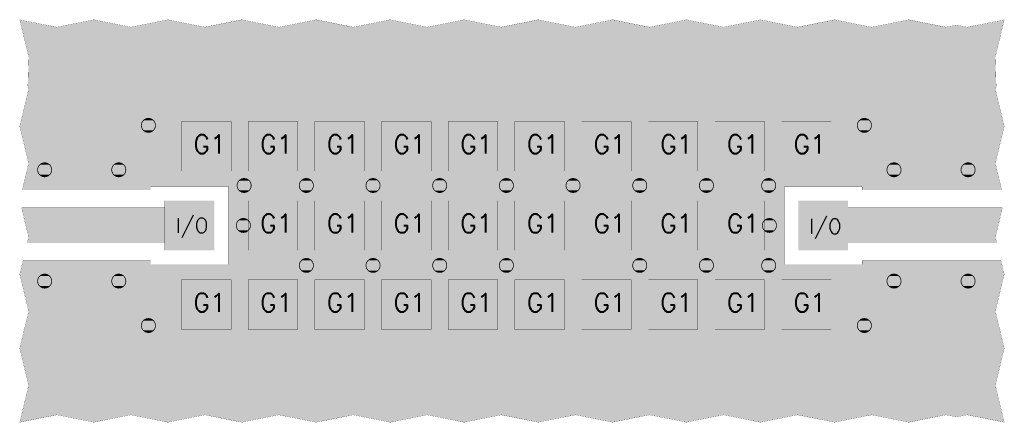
# Model space of a CAD drawing. Header units: millimetres. Extents: x -0.115 to 0.55, y -0.133 to 0.139.
import ezdxf

# ---------------------------------------------------------------- set-up
doc = ezdxf.new("R2010")
doc.units = ezdxf.units.MM
doc.layers.get('0').update_dxf_attribs({"linetype": 'CONTINUOUS', "lineweight": 0})
for name, color, linetype, lineweight in [('MECHANICAL', 40, 'CONTINUOUS', 0), ('PCB_DRL', 90, 'CONTINUOUS', 0), ('PCB_PAD_MASTER', 170, 'CONTINUOUS', 0), ('PCB_TOP', 10, 'CONTINUOUS', 0)]:
    doc.layers.add(name, color=color, linetype=linetype, lineweight=lineweight)
doc.styles.add('SIMPLE', font='Simple')

# ---------------------------------------------------------------- blocks, each defined once
blk = doc.blocks.new('CUSTOM_4')
blk.add_solid([(-0.01675, -0.01675), (-0.01675, 0.01675), (0.01675, -0.01675), (0.01675, 0.01675)])
blk = doc.blocks.new('CUSTOM_1')
for points in [[(-0.005, 0), (-0.00472, 0.00165), (0.005, 0), (0.00466, 0.00165)], [(-0.00472, 0.00165), (-0.00454, 0.00195), (0.00466, 0.00165), (0.0046, 0.00195)], [(-0.00454, 0.00195), (-0.0037, 0.00336), (0.0046, 0.00195), (0.00364, 0.00336)], [(-0.0037, 0.00336), (-0.00339, 0.00359), (0.00364, 0.00336), (0.00348, 0.00359)], [(-0.00339, 0.00359), (-0.0021, 0.00454), (0.00348, 0.00359), (0.002, 0.00454)], [(-0.0021, 0.00454), (-0.00157, 0.00466), (0.002, 0.00454), (0.0018, 0.00466)], [(-0.00157, 0.00466), (-0.00016, 0.005), (0.0018, 0.00466), (-0.00016, 0.005)], [(-0.00466, -0.00165), (-0.005, 0), (0.00472, -0.00165), (0.005, 0)], [(-0.0046, -0.00195), (-0.00466, -0.00165), (0.00454, -0.00195), (0.00472, -0.00165)], [(-0.00364, -0.00336), (-0.0046, -0.00195), (0.0037, -0.00336), (0.00454, -0.00195)], [(-0.00348, -0.00359), (-0.00364, -0.00336), (0.00339, -0.00359), (0.0037, -0.00336)], [(-0.002, -0.00454), (-0.00348, -0.00359), (0.0021, -0.00454), (0.00339, -0.00359)], [(-0.0018, -0.00466), (-0.002, -0.00454), (0.00157, -0.00466), (0.0021, -0.00454)], [(0.00016, -0.005), (-0.0018, -0.00466), (0.00016, -0.005), (0.00157, -0.00466)]]:
    blk.add_solid(points)
blk = doc.blocks.new('CUSTOM_2')
for points in [[(-0.005, 0), (-0.00472, 0.00165), (0.005, 0), (0.00466, 0.00165)], [(-0.00472, 0.00165), (-0.00454, 0.00195), (0.00466, 0.00165), (0.0046, 0.00195)], [(-0.00454, 0.00195), (-0.0037, 0.00336), (0.0046, 0.00195), (0.00364, 0.00336)], [(-0.0037, 0.00336), (-0.00339, 0.00359), (0.00364, 0.00336), (0.00348, 0.00359)], [(-0.00339, 0.00359), (-0.0021, 0.00454), (0.00348, 0.00359), (0.002, 0.00454)], [(-0.0021, 0.00454), (-0.00157, 0.00466), (0.002, 0.00454), (0.0018, 0.00466)], [(-0.00157, 0.00466), (-0.00016, 0.005), (0.0018, 0.00466), (-0.00016, 0.005)], [(-0.00466, -0.00165), (-0.005, 0), (0.00472, -0.00165), (0.005, 0)], [(-0.0046, -0.00195), (-0.00466, -0.00165), (0.00454, -0.00195), (0.00472, -0.00165)], [(-0.00364, -0.00336), (-0.0046, -0.00195), (0.0037, -0.00336), (0.00454, -0.00195)], [(-0.00348, -0.00359), (-0.00364, -0.00336), (0.00339, -0.00359), (0.0037, -0.00336)], [(-0.002, -0.00454), (-0.00348, -0.00359), (0.0021, -0.00454), (0.00339, -0.00359)], [(-0.0018, -0.00466), (-0.002, -0.00454), (0.00157, -0.00466), (0.0021, -0.00454)], [(0.00016, -0.005), (-0.0018, -0.00466), (0.00016, -0.005), (0.00157, -0.00466)]]:
    blk.add_solid(points)
blk = doc.blocks.new('CUSTOM_3')
for points in [[(-0.00496, 0), (-0.00463, 0.00176), (0.00496, 0), (0.0046, 0.00176)], [(-0.00463, 0.00176), (-0.00452, 0.00194), (0.0046, 0.00176), (0.00456, 0.00194)], [(-0.00452, 0.00194), (-0.00357, 0.00344), (0.00456, 0.00194), (0.00353, 0.00344)], [(-0.00357, 0.00344), (-0.00338, 0.00357), (0.00353, 0.00344), (0.00344, 0.00357)], [(-0.00338, 0.00357), (-0.00194, 0.00456), (0.00344, 0.00357), (0.00188, 0.00456)], [(-0.00194, 0.00456), (-0.00159, 0.00463), (0.00188, 0.00456), (0.00176, 0.00463)], [(-0.00159, 0.00463), (0, 0.00496), (0.00176, 0.00463), (0, 0.00496)], [(-0.0046, -0.00176), (-0.00496, 0), (0.00463, -0.00176), (0.00496, 0)], [(-0.00456, -0.00194), (-0.0046, -0.00176), (0.00452, -0.00194), (0.00463, -0.00176)], [(-0.00353, -0.00344), (-0.00456, -0.00194), (0.00357, -0.00344), (0.00452, -0.00194)], [(-0.00344, -0.00357), (-0.00353, -0.00344), (0.00338, -0.00357), (0.00357, -0.00344)], [(-0.00188, -0.00456), (-0.00344, -0.00357), (0.00194, -0.00456), (0.00338, -0.00357)], [(-0.00176, -0.00463), (-0.00188, -0.00456), (0.00159, -0.00463), (0.00194, -0.00456)], [(0, -0.00496), (-0.00176, -0.00463), (0, -0.00496), (0.00159, -0.00463)]]:
    blk.add_solid(points)
blk = doc.blocks.new('DONUT_5')
at = {"lineweight": 211, "const_width": 0.0005}
blk.add_lwpolyline([(-0.00475, 0), (-0.00475, 0, 1), (0.00475, 0, 1), (-0.00475, 0)], format="xyb", dxfattribs=at)
blk = doc.blocks.new('CUSTOM_6')
for points in [[(-0.00005, 0), (0, 0.00005), (0.00005, 0), (0, 0.00005)], [(0, -0.00005), (-0.00005, 0), (0, -0.00005), (0.00005, 0)]]:
    blk.add_solid(points)

msp = doc.modelspace()

# ---------------------------------------------------------------- linework, layer by layer
at = {"layer": 'MECHANICAL', "lineweight": 50, "const_width": 0.0001}
for points in [[(-0.08967, 0.13397), (-0.11459, 0.13894)], [(-0.11459, 0.13894), (-0.10861, 0.11402)], [(-0.06467, 0.13897), (-0.08967, 0.13397)], [(-0.03967, 0.13397), (-0.06467, 0.13897)], [(-0.01467, 0.13897), (-0.03967, 0.13397)], [(0.01034, 0.13397), (-0.01467, 0.13897)], [(0.03533, 0.13897), (0.01034, 0.13397)], [(0.06033, 0.13397), (0.03533, 0.13897)], [(0.08533, 0.13897), (0.06033, 0.13397)], [(0.11033, 0.13397), (0.08533, 0.13897)], [(0.13533, 0.13897), (0.11033, 0.13397)], [(0.16033, 0.13397), (0.13533, 0.13897)], [(0.18533, 0.13897), (0.16033, 0.13397)], [(0.21033, 0.13397), (0.18533, 0.13897)], [(0.23533, 0.13897), (0.21033, 0.13397)], [(0.26033, 0.13397), (0.23533, 0.13897)], [(0.28533, 0.13897), (0.26033, 0.13397)], [(0.31035, 0.13397), (0.28533, 0.13897)], [(0.33534, 0.13897), (0.31035, 0.13397)], [(0.36033, 0.13397), (0.33534, 0.13897)], [(0.38534, 0.13897), (0.36033, 0.13397)], [(0.41033, 0.13397), (0.38534, 0.13897)], [(0.43533, 0.13897), (0.41033, 0.13397)], [(0.46033, 0.13397), (0.43533, 0.13897)], [(0.48533, 0.13897), (0.46033, 0.13397)], [(0.51033, 0.13397), (0.48533, 0.13897)], [(0.51759, 0.13542), (0.51033, 0.13397)], [(0.52485, 0.13397), (0.51759, 0.13542)], [(0.54978, 0.13894), (0.52485, 0.13397)], [(0.5438, 0.11403), (0.54978, 0.13894)], [(-0.10861, 0.11402), (-0.10915, 0.09426)], [(0.54434, 0.09426), (0.5438, 0.11403)], [(-0.10915, 0.09426), (-0.10861, 0.092)], [(0.5438, 0.09199), (0.54434, 0.09426)], [(-0.10861, 0.092), (-0.11461, 0.06701)], [(0.54979, 0.06701), (0.5438, 0.09199)], [(-0.11461, 0.06701), (-0.10861, 0.04199)], [(-0.00545, 0.03675), (0.02805, 0.03675), (0.02805, 0.07025), (-0.00545, 0.07025), (-0.00545, 0.03675)], [(0.03955, 0.03675), (0.07305, 0.03675), (0.07305, 0.07025), (0.03955, 0.07025), (0.03955, 0.03675)], [(0.08455, 0.03675), (0.11805, 0.03675), (0.11805, 0.07025), (0.08455, 0.07025), (0.08455, 0.03675)], [(0.12955, 0.03675), (0.16305, 0.03675), (0.16305, 0.07025), (0.12955, 0.07025), (0.12955, 0.03675)], [(0.17455, 0.03675), (0.20805, 0.03675), (0.20805, 0.07025), (0.17455, 0.07025), (0.17455, 0.03675)], [(0.21955, 0.03675), (0.25305, 0.03675), (0.25305, 0.07025), (0.21955, 0.07025), (0.21955, 0.03675)], [(0.26455, 0.03675), (0.29805, 0.03675), (0.29805, 0.07025), (0.26455, 0.07025), (0.26455, 0.03675)], [(0.30955, 0.03675), (0.34305, 0.03675), (0.34305, 0.07025), (0.30955, 0.07025), (0.30955, 0.03675)], [(0.35455, 0.03675), (0.38805, 0.03675), (0.38805, 0.07025), (0.35455, 0.07025), (0.35455, 0.03675)], [(0.39955, 0.03675), (0.43305, 0.03675), (0.43305, 0.07025), (0.39955, 0.07025), (0.39955, 0.03675)], [(0.5438, 0.04202), (0.54979, 0.06701)], [(-0.10861, 0.04199), (-0.11296, 0.0239)], [(0.54814, 0.0239), (0.5438, 0.04202)], [(-0.11296, 0.0239), (-0.0263, 0.0239)], [(-0.0263, 0.0239), (-0.0263, 0.02629)], [(-0.0263, 0.02629), (0.0263, 0.02629)], [(0.0263, 0.02629), (0.0263, -0.02629)], [(0.4013, -0.02629), (0.40131, 0.0263)], [(0.40131, 0.0263), (0.4539, 0.0263)], [(0.4539, 0.0263), (0.4539, 0.0239)], [(0.4539, 0.0239), (0.54814, 0.0239)], [(0.01675, 0.01675), (-0.01675, 0.01675)], [(-0.01675, 0.01675), (-0.01675, 0.0119)], [(0.01675, -0.01675), (0.01675, 0.01675)], [(0.03955, -0.01675), (0.07305, -0.01675), (0.07305, 0.01675), (0.03955, 0.01675), (0.03955, -0.01675)], [(0.08455, -0.01675), (0.11805, -0.01675), (0.11805, 0.01675), (0.08455, 0.01675), (0.08455, -0.01675)], [(0.12955, -0.01675), (0.16305, -0.01675), (0.16305, 0.01675), (0.12955, 0.01675), (0.12955, -0.01675)], [(0.17455, -0.01675), (0.20805, -0.01675), (0.20805, 0.01675), (0.17455, 0.01675), (0.17455, -0.01675)], [(0.21955, -0.01675), (0.25305, -0.01675), (0.25305, 0.01675), (0.21955, 0.01675), (0.21955, -0.01675)], [(0.26455, -0.01675), (0.29805, -0.01675), (0.29805, 0.01675), (0.26455, 0.01675), (0.26455, -0.01675)], [(0.30955, -0.01675), (0.34305, -0.01675), (0.34305, 0.01675), (0.30955, 0.01675), (0.30955, -0.01675)], [(0.35455, -0.01675), (0.38805, -0.01675), (0.38805, 0.01675), (0.35455, 0.01675), (0.35455, -0.01675)], [(0.41085, -0.01675), (0.41085, 0.01675)], [(0.41085, 0.01675), (0.44435, 0.01675)], [(0.44435, 0.01675), (0.44436, 0.0119)], [(-0.01675, 0.0119), (-0.11339, 0.0119)], [(-0.11339, 0.0119), (-0.10861, -0.00798)], [(0.44436, 0.0119), (0.54857, 0.0119)], [(0.54857, 0.0119), (0.5438, -0.00798)], [(-0.10861, -0.00798), (-0.10955, -0.0119)], [(-0.10955, -0.0119), (-0.01675, -0.0119)], [(-0.01675, -0.0119), (-0.01675, -0.01675)], [(0.54473, -0.0119), (0.44436, -0.0119)], [(0.44436, -0.0119), (0.44436, -0.01675)], [(0.5438, -0.00798), (0.54473, -0.0119)], [(-0.01675, -0.01675), (0.01675, -0.01675)], [(0.44436, -0.01675), (0.41085, -0.01675)], [(-0.11243, -0.0239), (-0.11461, -0.033)], [(-0.0263, -0.0239), (-0.11243, -0.0239)], [(-0.0263, -0.02629), (-0.0263, -0.0239)], [(0.0263, -0.02629), (-0.0263, -0.02629)], [(0.4539, -0.02629), (0.4013, -0.02629)], [(0.54761, -0.0239), (0.4539, -0.0239)], [(0.4539, -0.0239), (0.4539, -0.02629)], [(0.54979, -0.03299), (0.54761, -0.0239)], [(-0.11461, -0.033), (-0.10861, -0.05801)], [(0.5438, -0.05801), (0.54979, -0.03299)], [(-0.00545, -0.07025), (0.02805, -0.07025), (0.02805, -0.03675), (-0.00545, -0.03675), (-0.00545, -0.07025)], [(0.03955, -0.07025), (0.07305, -0.07025), (0.07305, -0.03675), (0.03955, -0.03675), (0.03955, -0.07025)], [(0.08455, -0.07025), (0.11805, -0.07025), (0.11805, -0.03675), (0.08455, -0.03675), (0.08455, -0.07025)], [(0.12955, -0.07025), (0.16305, -0.07025), (0.16305, -0.03675), (0.12955, -0.03675), (0.12955, -0.07025)], [(0.17455, -0.07025), (0.20805, -0.07025), (0.20805, -0.03675), (0.17455, -0.03675), (0.17455, -0.07025)], [(0.21955, -0.07025), (0.25305, -0.07025), (0.25305, -0.03675), (0.21955, -0.03675), (0.21955, -0.07025)], [(0.26455, -0.07025), (0.29805, -0.07025), (0.29805, -0.03675), (0.26455, -0.03675), (0.26455, -0.07025)], [(0.30955, -0.07025), (0.34305, -0.07025), (0.34305, -0.03675), (0.30955, -0.03675), (0.30955, -0.07025)], [(0.35455, -0.07025), (0.38805, -0.07025), (0.38805, -0.03675), (0.35455, -0.03675), (0.35455, -0.07025)], [(0.39955, -0.07025), (0.43305, -0.07025), (0.43305, -0.03675), (0.39955, -0.03675), (0.39955, -0.07025)], [(-0.10861, -0.05801), (-0.11461, -0.083)], [(0.54979, -0.08299), (0.5438, -0.05801)], [(-0.11461, -0.083), (-0.10861, -0.10801)], [(0.5438, -0.108), (0.54979, -0.08299)], [(-0.10861, -0.10801), (-0.11459, -0.13293)], [(0.54978, -0.13293), (0.5438, -0.108)], [(-0.11459, -0.13293), (-0.08966, -0.12795)], [(-0.08966, -0.12795), (-0.06466, -0.13294)], [(-0.06466, -0.13294), (-0.03965, -0.12795)], [(-0.03965, -0.12795), (-0.01466, -0.13294)], [(-0.01466, -0.13294), (0.01034, -0.12795)], [(0.01034, -0.12795), (0.03534, -0.13294)], [(0.03534, -0.13294), (0.06033, -0.12795)], [(0.06033, -0.12795), (0.08534, -0.13294)], [(0.08534, -0.13294), (0.11035, -0.12795)], [(0.11035, -0.12795), (0.13534, -0.13294)], [(0.13534, -0.13294), (0.16035, -0.12795)], [(0.16035, -0.12795), (0.18534, -0.13294)], [(0.18534, -0.13294), (0.21035, -0.12795)], [(0.21035, -0.12795), (0.23534, -0.13294)], [(0.23534, -0.13294), (0.26035, -0.12795)], [(0.26035, -0.12795), (0.28534, -0.13294)], [(0.28534, -0.13294), (0.31035, -0.12795)], [(0.31035, -0.12795), (0.33534, -0.13294)], [(0.33534, -0.13294), (0.36034, -0.12795)], [(0.36034, -0.12795), (0.38534, -0.13294)], [(0.38534, -0.13294), (0.41035, -0.12795)], [(0.41035, -0.12795), (0.43534, -0.13294)], [(0.43534, -0.13294), (0.46033, -0.12795)], [(0.46033, -0.12795), (0.48534, -0.13294)], [(0.48534, -0.13294), (0.51033, -0.12795)], [(0.51033, -0.12795), (0.51759, -0.1294)], [(0.51759, -0.1294), (0.52485, -0.12795)], [(0.52485, -0.12795), (0.54978, -0.13293)]]:
    msp.add_lwpolyline(points, dxfattribs=at)
at = {"layer": 'PCB_TOP', "lineweight": 50, "const_width": 0.0001}
for points in [[(-0.08967, 0.13397), (-0.11459, 0.13894)], [(-0.11459, 0.13894), (-0.10861, 0.11402)], [(-0.06467, 0.13897), (-0.08967, 0.13397)], [(-0.03967, 0.13397), (-0.06467, 0.13897)], [(-0.01467, 0.13897), (-0.03967, 0.13397)], [(0.01034, 0.13397), (-0.01467, 0.13897)], [(0.03533, 0.13897), (0.01034, 0.13397)], [(0.06033, 0.13397), (0.03533, 0.13897)], [(0.08533, 0.13897), (0.06033, 0.13397)], [(0.11033, 0.13397), (0.08533, 0.13897)], [(0.13533, 0.13897), (0.11033, 0.13397)], [(0.16033, 0.13397), (0.13533, 0.13897)], [(0.18533, 0.13897), (0.16033, 0.13397)], [(0.21033, 0.13397), (0.18533, 0.13897)], [(0.23533, 0.13897), (0.21033, 0.13397)], [(0.26033, 0.13397), (0.23533, 0.13897)], [(0.28533, 0.13897), (0.26033, 0.13397)], [(0.31035, 0.13397), (0.28533, 0.13897)], [(0.33534, 0.13897), (0.31035, 0.13397)], [(0.36033, 0.13397), (0.33534, 0.13897)], [(0.38534, 0.13897), (0.36033, 0.13397)], [(0.41033, 0.13397), (0.38534, 0.13897)], [(0.43533, 0.13897), (0.41033, 0.13397)], [(0.46033, 0.13397), (0.43533, 0.13897)], [(0.48533, 0.13897), (0.46033, 0.13397)], [(0.51033, 0.13397), (0.48533, 0.13897)], [(0.51759, 0.13542), (0.51033, 0.13397)], [(0.52485, 0.13397), (0.51759, 0.13542)], [(0.54978, 0.13894), (0.52485, 0.13397)], [(0.5438, 0.11403), (0.54978, 0.13894)], [(-0.10861, 0.11402), (-0.10915, 0.09426)], [(0.54434, 0.09426), (0.5438, 0.11403)], [(-0.10915, 0.09426), (-0.10861, 0.092)], [(0.5438, 0.09199), (0.54434, 0.09426)], [(-0.10861, 0.092), (-0.11461, 0.06701)], [(0.54979, 0.06701), (0.5438, 0.09199)], [(-0.11461, 0.06701), (-0.10861, 0.04199)], [(0.5438, 0.04202), (0.54979, 0.06701)], [(-0.10861, 0.04199), (-0.11296, 0.0239)], [(0.54814, 0.0239), (0.5438, 0.04202)], [(-0.11296, 0.0239), (-0.0263, 0.0239)], [(-0.0263, 0.0239), (-0.0263, 0.02629)], [(-0.0263, 0.02629), (0.0263, 0.02629)], [(0.0263, 0.02629), (0.0263, -0.02629)], [(0.4013, -0.02629), (0.40131, 0.0263)], [(0.40131, 0.0263), (0.4539, 0.0263)], [(0.4539, 0.0263), (0.4539, 0.0239)], [(0.4539, 0.0239), (0.54814, 0.0239)], [(-0.01675, 0.0119), (-0.11339, 0.0119)], [(-0.11339, 0.0119), (-0.10861, -0.00798)], [(-0.01675, 0.0119), (-0.01675, -0.0119)], [(0.44436, 0.0119), (0.44436, -0.0119)], [(0.44436, 0.0119), (0.54857, 0.0119)], [(0.54857, 0.0119), (0.5438, -0.00798)], [(-0.10861, -0.00798), (-0.10955, -0.0119)], [(-0.10955, -0.0119), (-0.01675, -0.0119)], [(0.54473, -0.0119), (0.44436, -0.0119)], [(0.5438, -0.00798), (0.54473, -0.0119)], [(-0.11243, -0.0239), (-0.11461, -0.033)], [(-0.0263, -0.0239), (-0.11243, -0.0239)], [(-0.0263, -0.02629), (-0.0263, -0.0239)], [(0.0263, -0.02629), (-0.0263, -0.02629)], [(0.4539, -0.02629), (0.4013, -0.02629)], [(0.54761, -0.0239), (0.4539, -0.0239)], [(0.4539, -0.0239), (0.4539, -0.02629)], [(0.54979, -0.03299), (0.54761, -0.0239)], [(-0.11461, -0.033), (-0.10861, -0.05801)], [(0.5438, -0.05801), (0.54979, -0.03299)], [(-0.10861, -0.05801), (-0.11461, -0.083)], [(0.54979, -0.08299), (0.5438, -0.05801)], [(-0.11461, -0.083), (-0.10861, -0.10801)], [(0.5438, -0.108), (0.54979, -0.08299)], [(-0.10861, -0.10801), (-0.11459, -0.13293)], [(0.54978, -0.13293), (0.5438, -0.108)], [(-0.11459, -0.13293), (-0.08966, -0.12795)], [(-0.08966, -0.12795), (-0.06466, -0.13294)], [(-0.06466, -0.13294), (-0.03965, -0.12795)], [(-0.03965, -0.12795), (-0.01466, -0.13294)], [(-0.01466, -0.13294), (0.01034, -0.12795)], [(0.01034, -0.12795), (0.03534, -0.13294)], [(0.03534, -0.13294), (0.06033, -0.12795)], [(0.06033, -0.12795), (0.08534, -0.13294)], [(0.08534, -0.13294), (0.11035, -0.12795)], [(0.11035, -0.12795), (0.13534, -0.13294)], [(0.13534, -0.13294), (0.16035, -0.12795)], [(0.16035, -0.12795), (0.18534, -0.13294)], [(0.18534, -0.13294), (0.21035, -0.12795)], [(0.21035, -0.12795), (0.23534, -0.13294)], [(0.23534, -0.13294), (0.26035, -0.12795)], [(0.26035, -0.12795), (0.28534, -0.13294)], [(0.28534, -0.13294), (0.31035, -0.12795)], [(0.31035, -0.12795), (0.33534, -0.13294)], [(0.33534, -0.13294), (0.36034, -0.12795)], [(0.36034, -0.12795), (0.38534, -0.13294)], [(0.38534, -0.13294), (0.41035, -0.12795)], [(0.41035, -0.12795), (0.43534, -0.13294)], [(0.43534, -0.13294), (0.46033, -0.12795)], [(0.46033, -0.12795), (0.48534, -0.13294)], [(0.48534, -0.13294), (0.51033, -0.12795)], [(0.51033, -0.12795), (0.51759, -0.1294)], [(0.51759, -0.1294), (0.52485, -0.12795)], [(0.52485, -0.12795), (0.54978, -0.13293)]]:
    msp.add_lwpolyline(points, dxfattribs=at)
at = {"layer": 'PCB_TOP'}
for points in [[(-0.1134, 0.13397), (-0.11459, 0.13894), (-0.08967, 0.13397), (-0.11459, 0.13894)], [(-0.1134, 0.13397), (-0.1134, 0.13397), (0.01034, 0.13397), (0.01033, 0.13397)], [(-0.10862, 0.11403), (-0.1134, 0.13397), (0.5438, 0.11403), (0.54858, 0.13397)], [(-0.08967, 0.13397), (-0.06467, 0.13897), (-0.03967, 0.13397), (-0.06467, 0.13897)], [(-0.03967, 0.13397), (-0.01467, 0.13897), (0.01033, 0.13397), (-0.01467, 0.13897)], [(0.01034, 0.13397), (0.03533, 0.13897), (0.06033, 0.13397), (0.03533, 0.13897)], [(0.01034, 0.13397), (0.01034, 0.13397), (0.52485, 0.13397), (0.52484, 0.13397)], [(0.06033, 0.13397), (0.08533, 0.13897), (0.11033, 0.13397), (0.08533, 0.13897)], [(0.11033, 0.13397), (0.13533, 0.13897), (0.16033, 0.13397), (0.13533, 0.13897)], [(0.16033, 0.13397), (0.18533, 0.13897), (0.21033, 0.13397), (0.18533, 0.13897)], [(0.21033, 0.13397), (0.23533, 0.13897), (0.26033, 0.13397), (0.23533, 0.13897)], [(0.26033, 0.13397), (0.28533, 0.13897), (0.31035, 0.13397), (0.28533, 0.13897)], [(0.31035, 0.13397), (0.33534, 0.13897), (0.36033, 0.13397), (0.33534, 0.13897)], [(0.36033, 0.13397), (0.38534, 0.13897), (0.41033, 0.13397), (0.38534, 0.13897)], [(0.41033, 0.13397), (0.43533, 0.13897), (0.46033, 0.13397), (0.43533, 0.13897)], [(0.46033, 0.13397), (0.48533, 0.13897), (0.51033, 0.13397), (0.48533, 0.13897)], [(0.51033, 0.13397), (0.51759, 0.13542), (0.52484, 0.13397), (0.51759, 0.13542)], [(0.52485, 0.13397), (0.54978, 0.13894), (0.54858, 0.13397), (0.54978, 0.13894)], [(-0.10915, 0.09426), (-0.10861, 0.11402), (0.54434, 0.09426), (0.5438, 0.11402)], [(-0.10861, 0.11402), (-0.10862, 0.11403), (0.5438, 0.11402), (0.5438, 0.11403)], [(-0.10861, 0.092), (-0.10915, 0.09426), (0.5438, 0.092), (0.54434, 0.09426)], [(-0.11461, 0.06701), (-0.10862, 0.09199), (0.54979, 0.06701), (0.5438, 0.09199)], [(-0.10862, 0.09199), (-0.10861, 0.092), (0.5438, 0.09199), (0.5438, 0.092)], [(-0.10862, 0.04202), (-0.11461, 0.06701), (0.5438, 0.04202), (0.54979, 0.06701)], [(-0.11238, 0.0263), (-0.10861, 0.04199), (0.54757, 0.0263), (0.5438, 0.04199)], [(-0.10861, 0.04199), (-0.10862, 0.04202), (0.5438, 0.04199), (0.5438, 0.04202)], [(-0.11296, 0.0239), (-0.11238, 0.02629), (-0.0263, 0.0239), (-0.0263, 0.02629)], [(-0.11238, 0.0263), (0.4539, 0.0263), (0.40131, 0.0263), (0.4539, 0.0263)], [(-0.11238, 0.02629), (-0.11238, 0.0263), (0.40131, 0.02629), (0.40131, 0.0263)], [(-0.11238, 0.02629), (0.0263, 0.02629), (-0.0263, 0.02629), (0.0263, 0.02629)], [(0.0263, -0.02629), (0.0263, 0.02629), (0.4013, -0.02629), (0.40131, 0.02629)], [(0.4539, 0.0239), (0.4539, 0.0263), (0.54814, 0.0239), (0.54757, 0.0263)], [(-0.10861, -0.00798), (-0.11339, 0.0119), (-0.01675, -0.00798), (-0.01675, 0.0119)], [(0.44436, -0.00798), (0.44436, 0.0119), (0.5438, -0.00798), (0.54857, 0.0119)], [(-0.10955, -0.0119), (-0.10861, -0.00798), (-0.01675, -0.0119), (-0.01675, -0.00798)], [(0.44436, -0.0119), (0.44436, -0.00798), (0.54473, -0.0119), (0.5438, -0.00798)], [(-0.11461, -0.03299), (-0.113, -0.02629), (0.54979, -0.03299), (0.54819, -0.02629)], [(-0.113, -0.02629), (-0.11243, -0.0239), (-0.0263, -0.02629), (-0.0263, -0.0239)], [(-0.113, -0.02629), (-0.0263, -0.02629), (0.0263, -0.02629), (-0.0263, -0.02629)], [(0.4539, -0.02629), (0.4539, -0.0239), (0.54819, -0.02629), (0.54761, -0.0239)], [(-0.11461, -0.033), (-0.11461, -0.03299), (0.54979, -0.033), (0.54979, -0.03299)], [(-0.10861, -0.05801), (-0.11461, -0.033), (0.5438, -0.05801), (0.54979, -0.033)], [(-0.1146, -0.08295), (-0.10861, -0.05801), (0.54978, -0.08295), (0.5438, -0.05801)], [(-0.11458, -0.08296), (-0.1146, -0.08295), (0.54979, -0.08296), (0.54978, -0.08295)], [(-0.11456, -0.08299), (-0.11458, -0.08296), (0.54979, -0.08299), (0.54979, -0.08296)], [(-0.10857, -0.108), (-0.11456, -0.08299), (0.5438, -0.108), (0.54979, -0.08299)], [(-0.1134, -0.12795), (-0.10863, -0.10806), (0.54858, -0.12795), (0.54381, -0.10806)], [(-0.10863, -0.10806), (-0.10863, -0.10806), (-0.10861, -0.10806), (-0.10863, -0.10806)], [(-0.10861, -0.10806), (-0.10858, -0.10804), (0.54381, -0.10806), (0.54381, -0.10804)], [(-0.10858, -0.10804), (-0.10857, -0.108), (0.54381, -0.10804), (0.5438, -0.108)], [(-0.11459, -0.13293), (-0.1134, -0.12795), (-0.11459, -0.13293), (-0.08966, -0.12795)], [(-0.08966, -0.12795), (-0.08966, -0.12795), (0.52484, -0.12795), (0.52485, -0.12795)], [(-0.06466, -0.13294), (-0.08966, -0.12795), (-0.06466, -0.13294), (-0.03965, -0.12795)], [(-0.01466, -0.13294), (-0.03965, -0.12795), (-0.01466, -0.13294), (0.01034, -0.12795)], [(0.03534, -0.13294), (0.01034, -0.12795), (0.03534, -0.13294), (0.06033, -0.12795)], [(0.08534, -0.13294), (0.06033, -0.12795), (0.08534, -0.13294), (0.11035, -0.12795)], [(0.13534, -0.13294), (0.11035, -0.12795), (0.13534, -0.13294), (0.16035, -0.12795)], [(0.18534, -0.13294), (0.16035, -0.12795), (0.18534, -0.13294), (0.21035, -0.12795)], [(0.23534, -0.13294), (0.21035, -0.12795), (0.23534, -0.13294), (0.26035, -0.12795)], [(0.28534, -0.13294), (0.26035, -0.12795), (0.28534, -0.13294), (0.31035, -0.12795)], [(0.33534, -0.13294), (0.31035, -0.12795), (0.33534, -0.13294), (0.36034, -0.12795)], [(0.38534, -0.13294), (0.36034, -0.12795), (0.38534, -0.13294), (0.41035, -0.12795)], [(0.43534, -0.13294), (0.41035, -0.12795), (0.43534, -0.13294), (0.46033, -0.12795)], [(0.48534, -0.13294), (0.46033, -0.12795), (0.48534, -0.13294), (0.51033, -0.12795)], [(0.51759, -0.1294), (0.51033, -0.12795), (0.51759, -0.1294), (0.52484, -0.12795)], [(0.54978, -0.13293), (0.52485, -0.12795), (0.54978, -0.13293), (0.54858, -0.12795)]]:
    msp.add_solid(points, dxfattribs=at)

# ---------------------------------------------------------------- block references
at = {"layer": 'MECHANICAL'}
for name, p in [('DONUT_5', (-0.02779, 0.0676)), ('DONUT_5', (0.45541, 0.0676)), ('DONUT_5', (-0.09779, 0.0376)), ('DONUT_5', (-0.04779, 0.0376)), ('DONUT_5', (0.47541, 0.0376)), ('DONUT_5', (0.52541, 0.0376)), ('DONUT_5', (0.03681, 0.027)), ('DONUT_5', (0.07881, 0.027)), ('DONUT_5', (0.12381, 0.027)), ('DONUT_5', (0.16881, 0.027)), ('DONUT_5', (0.2138, 0.027)), ('DONUT_5', (0.25881, 0.027)), ('DONUT_5', (0.30381, 0.027)), ('DONUT_5', (0.34881, 0.027)), ('DONUT_5', (0.39081, 0.027)), ('DONUT_5', (0.03631, 0)), ('DONUT_5', (0.39131, 0)), ('CUSTOM_6', (-0.01675, -0.01675)), ('DONUT_5', (0.07881, -0.027)), ('DONUT_5', (0.12381, -0.027)), ('DONUT_5', (0.16881, -0.027)), ('DONUT_5', (0.2138, -0.027)), ('DONUT_5', (0.30381, -0.027)), ('DONUT_5', (0.34881, -0.027)), ('DONUT_5', (0.39081, -0.027)), ('DONUT_5', (-0.09779, -0.0376)), ('DONUT_5', (-0.04779, -0.0376)), ('DONUT_5', (0.47541, -0.0376)), ('DONUT_5', (0.52541, -0.0376)), ('DONUT_5', (-0.02779, -0.0676)), ('DONUT_5', (0.45541, -0.0676))]:
    msp.add_blockref(name, p, dxfattribs=at)
at = {"layer": 'PCB_DRL'}
for name, p in [('CUSTOM_1', (-0.02779, 0.0676)), ('CUSTOM_1', (0.45541, 0.0676)), ('CUSTOM_1', (-0.09779, 0.0376)), ('CUSTOM_1', (-0.04779, 0.0376)), ('CUSTOM_1', (0.47541, 0.0376)), ('CUSTOM_1', (0.52541, 0.0376)), ('CUSTOM_1', (0.03681, 0.027)), ('CUSTOM_1', (0.07881, 0.027)), ('CUSTOM_3', (0.12381, 0.027)), ('CUSTOM_3', (0.16881, 0.027)), ('CUSTOM_1', (0.2138, 0.027)), ('CUSTOM_1', (0.25881, 0.027)), ('CUSTOM_1', (0.30381, 0.027)), ('CUSTOM_1', (0.34881, 0.027)), ('CUSTOM_1', (0.39081, 0.027)), ('CUSTOM_1', (0.03631, 0)), ('CUSTOM_1', (0.39131, 0)), ('CUSTOM_1', (0.07881, -0.027)), ('CUSTOM_3', (0.12381, -0.027)), ('CUSTOM_3', (0.16881, -0.027)), ('CUSTOM_1', (0.2138, -0.027)), ('CUSTOM_1', (0.30381, -0.027)), ('CUSTOM_1', (0.34881, -0.027)), ('CUSTOM_1', (0.39081, -0.027)), ('CUSTOM_2', (-0.09779, -0.0376)), ('CUSTOM_1', (-0.04779, -0.0376)), ('CUSTOM_1', (0.47541, -0.0376)), ('CUSTOM_1', (0.52541, -0.0376)), ('CUSTOM_1', (-0.02779, -0.0676)), ('CUSTOM_1', (0.45541, -0.0676))]:
    msp.add_blockref(name, p, dxfattribs=at)
at = {"layer": 'PCB_PAD_MASTER'}
for p in [(0.0113, 0.0535), (0.0563, 0.0535), (0.1013, 0.0535), (0.1463, 0.0535), (0.1913, 0.0535), (0.2363, 0.0535), (0.2813, 0.0535), (0.3263, 0.0535), (0.3713, 0.0535), (0.4163, 0.0535), (0, 0), (0.0563, 0), (0.1013, 0), (0.1463, 0), (0.1913, 0), (0.2363, 0), (0.2813, 0), (0.3263, 0), (0.3713, 0), (0.42761, 0), (0.0113, -0.0535), (0.0563, -0.0535), (0.1013, -0.0535), (0.1463, -0.0535), (0.1913, -0.0535), (0.2363, -0.0535), (0.2813, -0.0535), (0.3263, -0.0535), (0.3713, -0.0535), (0.4163, -0.0535)]:
    msp.add_blockref('CUSTOM_4', p, dxfattribs=at)

# ---------------------------------------------------------------- texts
at = {"layer": 'MECHANICAL', "style": 'SIMPLE'}
for s, height, p in [('G1', 0.0125, (0.00253, 0.04864)), ('G1', 0.0125, (0.04753, 0.04864)), ('G1', 0.0125, (0.09253, 0.04864)), ('G1', 0.0125, (0.13753, 0.04864)), ('G1', 0.0125, (0.18253, 0.04864)), ('G1', 0.0125, (0.22753, 0.04864)), ('G1', 0.0125, (0.27253, 0.04864)), ('G1', 0.0125, (0.31753, 0.04864)), ('G1', 0.0125, (0.36253, 0.04864)), ('G1', 0.0125, (0.40753, 0.04864)), ('G1', 0.0125, (0.04753, -0.00486)), ('G1', 0.0125, (0.09253, -0.00486)), ('G1', 0.0125, (0.13753, -0.00486)), ('G1', 0.0125, (0.18253, -0.00486)), ('G1', 0.0125, (0.22753, -0.00486)), ('G1', 0.0125, (0.27253, -0.00486)), ('G1', 0.0125, (0.31753, -0.00486)), ('G1', 0.0125, (0.36253, -0.00486)), ('I/O', 0.01, (-0.00949, -0.00497)), ('I/O', 0.01, (0.4179, -0.00559)), ('G1', 0.0125, (0.00253, -0.05836)), ('G1', 0.0125, (0.04753, -0.05836)), ('G1', 0.0125, (0.09253, -0.05836)), ('G1', 0.0125, (0.13753, -0.05836)), ('G1', 0.0125, (0.18253, -0.05836)), ('G1', 0.0125, (0.22753, -0.05836)), ('G1', 0.0125, (0.27253, -0.05836)), ('G1', 0.0125, (0.31753, -0.05836)), ('G1', 0.0125, (0.36253, -0.05836)), ('G1', 0.0125, (0.40753, -0.05836))]:
    msp.add_text(s, height=height, dxfattribs=at).set_placement(p)

doc.saveas('drawing.dxf')
